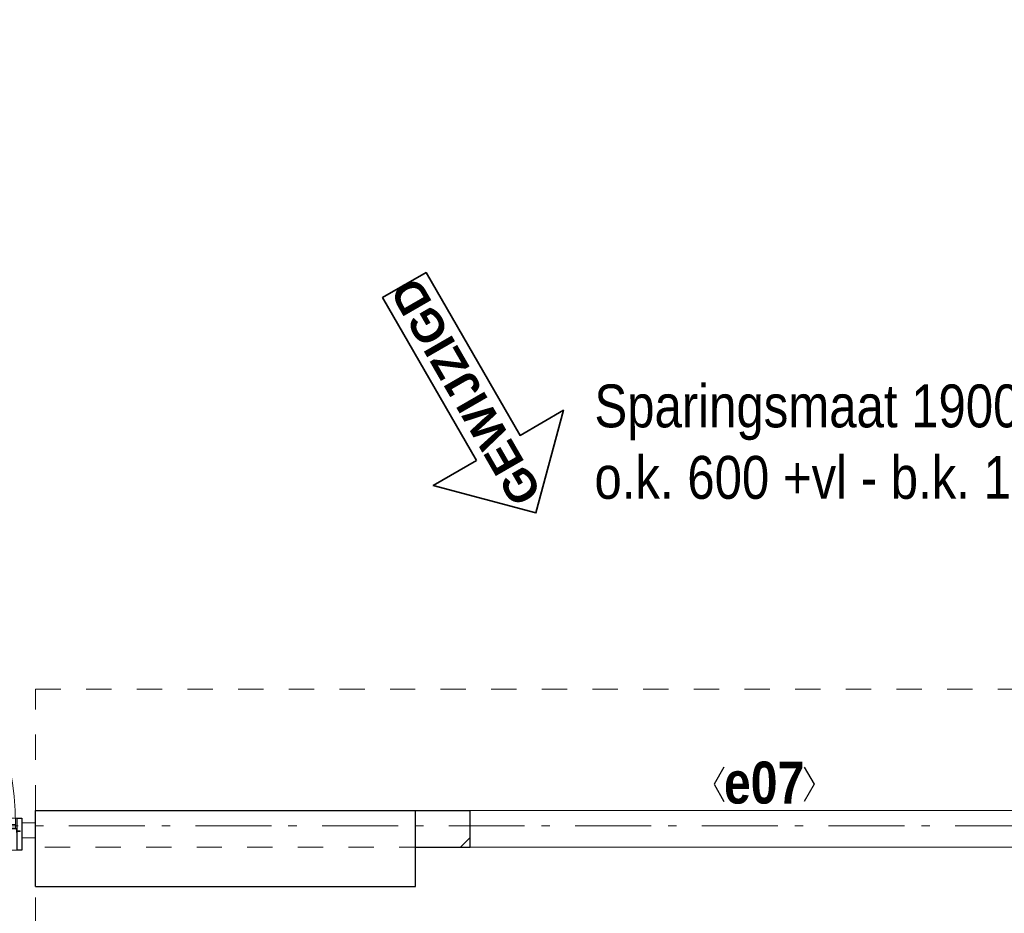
# Model space of a CAD drawing. Header units: millimetres. Extents: x 274611 to 571164, y 158736 to 298905.
# Tile 94 of 172: x 540212 to 543452, y 174444 to 177386. Entities that reach past the tile are written whole.
import ezdxf
from ezdxf.enums import TextEntityAlignment as Align

# ---------------------------------------------------------------- set-up
doc = ezdxf.new("R2010")
doc.units = ezdxf.units.MM
doc.header["$LTSCALE"] = 400
doc.header["$PDMODE"] = 1
doc.header["$PDSIZE"] = 15
for name, pattern in [('STYLE_01', [0.416641, 0.208282, -0.208359]), ('STYLE_06', [1.041641, 0.625, -0.208282, 0.069427, -0.138931]), ('STYLE_21', [0.138889, 0.069444, -0.069444])]:
    doc.linetypes.add(name, pattern=pattern)
for name, color, linetype, lineweight in [('Binnenkozijnen', 140, 'Continuous', 15), ('Kozijnmerken', 43, 'Continuous', 9), ('mat-beton (ihwg)', 5, 'Continuous', 25), ('mat-glas-hor', 5, 'Continuous', 15), ('mat-kalkzandsteen', 5, 'Continuous', 25), ('mat-naaldhout', 140, 'Continuous', 15), ('mat-scheidingswand-horizontaal', 5, 'Continuous', 25), ('mat-staal', 5, 'Continuous', 25), ('None', 7, 'Continuous', 9), ('Wijzigingspijlen', 43, 'Continuous', 9)]:
    doc.layers.add(name, color=color, linetype=linetype, lineweight=lineweight)
doc.styles.add('Abadi MT Condensed Light', font='txt', dxfattribs={"height": 176.388889})
doc.styles.add('Arial (bold)', font='arialbd.ttf', dxfattribs={"height": 132.291667})
doc.styles.add('Arial Narrow (bold)', font='ARIALNB.TTF', dxfattribs={"height": 172.861111})

# ---------------------------------------------------------------- blocks, each defined once
blk = doc.blocks.new('*X264')
at = {"layer": 'None', "lineweight": 25}
blk.add_line((967, -22.9), (967.7, -22.2), dxfattribs=at)
blk = doc.blocks.new('*X265')
at = {"layer": 'None', "lineweight": 25}
blk.add_line((967.5, -22.4), (969.6, -20.4), dxfattribs=at)
blk = doc.blocks.new('*U266')
at = {"layer": 'None', "color": 8, "lineweight": 5}
for radius in [8, 6]:
    blk.add_circle((962, 19.5), radius, dxfattribs=at)
blk = doc.blocks.new('*U267')
at = {"layer": 'None', "color": 8, "lineweight": 5}
for points in [[(957.2, 19.5), (957.2, -5.5), (920, -5.5), (920, -2.5), (954.2, -2.5), (954.2, 19.5)], [(967, 19.5), (970, 19.5), (970, -5.5), (967, -5.5)]]:
    blk.add_lwpolyline(points, close=True, dxfattribs=at)
at = {"layer": 'None', "color": 7}
blk.add_blockref('*U266', (0, 0), dxfattribs=at)
blk = doc.blocks.new('binnenzeskantschroef voor glaslat')
at = {"layer": 'None', "color": 43, "linetype": 'STYLE_21', "lineweight": 9}
for p, q in [((-1.25, 2.5), (-3.75, 0)), ((1.25, 2.5), (3.75, 0))]:
    blk.add_line(p, q, dxfattribs=at)
at = {"layer": 'None', "color": 43, "linetype": 'Continuous', "lineweight": 9}
blk.add_line((-3.75, 0), (3.75, 0), dxfattribs=at)
at = {"layer": 'None', "color": 43, "linetype": 'STYLE_21', "lineweight": 9}
blk.add_lwpolyline([(-1.25, 12.5), (-1.25, 2.5), (1.25, 2.5), (1.25, 12.5)], close=True, dxfattribs=at)
blk = doc.blocks.new('OB - deur as 2 _ A _ F (2D)')
at = {"layer": 'mat-glas-hor', "color": 140, "lineweight": 15}
blk.add_lwpolyline([(65.4, -5.5), (965, -5.5), (965, -17.5), (65.4, -17.5)], close=True, dxfattribs=at)
at = {"layer": 'mat-kalkzandsteen', "color": 43, "lineweight": 9}
for p, q in [((63, -29.1), (63, -32.5)), ((76.5, -20.5), (69.3, -20.5)), ((953.5, -20.5), (960.7, -20.5)), ((967, -29.1), (967, -32.5))]:
    blk.add_line(p, q, dxfattribs=at)
at = {"layer": 'mat-kalkzandsteen', "color": 8, "lineweight": 5}
for p, q in [((985, -10), (1002, -60)), ((985, -60), (995, -10))]:
    blk.add_line(p, q, dxfattribs=at)
for points, knots in [([(999.7, -10), (999.7, -5), (999.7, 0), (992, -2.4), (985, 0), (985, -5), (985, -10), (992.3, -10), (999.7, -10)], [0, 0, 0, 0.201598, 0.201598, 0.502704, 0.502704, 0.704302, 0.704302, 1, 1, 1]), ([(1004.1, -60), (1004.1, -65), (1004.1, -70), (994.2, -67.6), (985, -70), (985, -65), (985, -60), (994.5, -60), (1004.1, -60)], [0, 0, 0, 0.171388, 0.171388, 0.50181, 0.50181, 0.673198, 0.673198, 1, 1, 1])]:
    blk.add_open_spline(points, degree=2, knots=knots, dxfattribs=at)
at = {"layer": 'mat-naaldhout', "lineweight": 15}
blk.add_lwpolyline([(0, 0), (45, 0), (45, -50), (0, -50)], close=True, dxfattribs=at)
at = {"layer": 'mat-staal', "color": 43, "lineweight": 9}
for p, q in [((60, -22.2), (60, -32.5)), ((63, -22.2), (63, -29.5)), ((80, -17.5), (64.7, -17.5)), ((72.5, -20.5), (64.7, -20.5)), ((80, -20.5), (75.5, -20.5)), ((80, -17.5), (80, -20.5)), ((950, -17.5), (950, -20.5)), ((965.3, -17.5), (950, -17.5)), ((954.5, -20.5), (950, -20.5)), ((965.3, -20.5), (957.5, -20.5)), ((967, -29.5), (967, -22.2)), ((970, -32.5), (970, -22.2)), ((60, -32.5), (63, -32.5)), ((970, -32.5), (967, -32.5))]:
    blk.add_line(p, q, dxfattribs=at)
at = {"layer": 'mat-staal', "color": 92, "lineweight": 25}
for points in [[(60, 15), (45, 15), (45, -90), (60, -90)], [(970, 15), (985, 15), (985, -90), (970, -90)]]:
    blk.add_lwpolyline(points, close=True, dxfattribs=at)
at = {"layer": 'mat-staal', "color": 43, "lineweight": 9}
for centre, radius, start, end in [((64.9, -22.4), 4.94, 90, 180), ((64.9, -22.4), 1.94, 90, 180), ((965.1, -22.4), 4.94, 0, 90), ((965.1, -22.4), 1.94, 0, 90)]:
    blk.add_arc(centre, radius, start, end, dxfattribs=at)
at = {"layer": 'None', "color": 43, "lineweight": 9}
blk.add_line((962, 19.5), (962, 894.1), dxfattribs=at)
at = {"layer": 'None', "color": 8, "linetype": 'STYLE_01', "lineweight": 5}
for p, q in [((60, 15), (965, 15)), ((60, -90), (970, -90))]:
    blk.add_line(p, q, dxfattribs=at)
at = {"layer": 'None', "color": 8, "lineweight": 5}
blk.add_lwpolyline([(920, -17.5), (948, -17.5), (948, -22.5), (920, -22.5)], close=True, dxfattribs=at)
at = {"layer": 'None', "color": 43, "lineweight": 9}
blk.add_arc((965, -5.5), 899.6, 90.3876, 180, dxfattribs=at)
at = {"layer": 'mat-staal', "color": 43}
for name in ['*X264', '*X265']:
    blk.add_blockref(name, (0, 0), dxfattribs=at)
at = {"layer": 'None', "color": 7}
blk.add_blockref('*U267', (0, 0), dxfattribs=at)
at = {"layer": 'None', "color": 7, "xscale": -1, "rotation": 90}
blk.add_blockref('binnenzeskantschroef voor glaslat', (63, -27.5), dxfattribs=at)
at = {"layer": 'None', "color": 7, "rotation": 270}
blk.add_blockref('binnenzeskantschroef voor glaslat', (967, -27.5), dxfattribs=at)
blk = doc.blocks.new('*X1562')
at = {"layer": 'None', "lineweight": 9}
blk.add_line((33289.8, -27380), (33321.1, -27348.7), dxfattribs=at)
blk = doc.blocks.new('Kozijnmerk 50')
at = {"layer": 'Kozijnmerken', "color": 92, "linetype": 'Continuous', "lineweight": 25}
for points in [[(-132.2, 50.6), (-164.8, -5.8), (-132.2, -62.1)], [(132.2, 50.6), (164.8, -5.8), (132.2, -62.1)]]:
    blk.add_lwpolyline(points, dxfattribs=at)
at = {"layer": 'None', "color": 43, "style": 'Arial Narrow (bold)'}
blk.add_attdef('merk', text='', height=138.3, dxfattribs=at).set_placement((0, 0), align=Align.MIDDLE_CENTER)
blk = doc.blocks.new('Wijzigingspijl')
at = {"layer": 'None', "linetype": 'Continuous', "lineweight": 5}
blk.add_point((0, 0), dxfattribs=at)
at = {"layer": 'Wijzigingspijlen', "color": 1, "linetype": 'Continuous', "lineweight": 35}
blk.add_lwpolyline([(-82.5, -1485), (-247.5, -1485), (0, -1732.5), (247.5, -1485), (82.5, -1485), (82.5, -866.25), (-82.5, -866.25)], close=True, dxfattribs=at)
at = {"layer": 'Wijzigingspijlen', "color": 8, "insert": (0, -1271.25), "char_height": 105.833, "attachment_point": 5, "rotation": 90, "style": 'Arial (bold)'}
blk.add_mtext('GEWIJZIGD', dxfattribs=at)

msp = doc.modelspace()

# ---------------------------------------------------------------- linework, layer by layer
at = {"layer": 'Binnenkozijnen', "color": 140, "linetype": 'STYLE_01', "lineweight": 15}
for p, q in [((540264.18474, 175181.95664), (547544.18474, 175181.95664)), ((540264.18474, 174781.95664), (540264.18474, 175181.95664)), ((540264.18474, 174781.95664), (547544.18474, 174781.95664)), ((540264.18474, 174661.95664), (540264.18474, 174331.95664)), ((547544.18474, 174661.95664), (540264.18474, 174661.95664))]:
    msp.add_line(p, q, dxfattribs=at)
at = {"layer": 'mat-beton (ihwg)', "lineweight": 25}
for p, q in [((540264.18474, 174781.95664), (541514.18474, 174781.95664)), ((540264.18474, 174531.95664), (540264.18474, 174781.95664)), ((541514.18474, 174531.95664), (541514.18474, 174781.95664)), ((540264.18474, 174531.95664), (541514.18474, 174531.95664))]:
    msp.add_line(p, q, dxfattribs=at)
at = {"layer": 'mat-kalkzandsteen', "lineweight": 25}
for p, q in [((541514.18474, 174781.95664), (541694.18474, 174781.95664)), ((541514.18474, 174661.95664), (541514.18474, 174781.95664)), ((541694.18474, 174661.95664), (541694.18474, 174781.95664)), ((541514.18474, 174661.95664), (541694.18474, 174661.95664))]:
    msp.add_line(p, q, dxfattribs=at)
at = {"layer": 'None', "color": 43, "linetype": 'STYLE_06', "lineweight": 9}
msp.add_line((570623.12537, 174731.95664), (536903.22474, 174731.95664), dxfattribs=at)
at = {"layer": 'None', "color": 8, "lineweight": 5}
msp.add_lwpolyline([(541694.18474, 174781.95664), (543594.18474, 174781.95664), (543594.18474, 174661.95664), (541694.18474, 174661.95664)], close=True, dxfattribs=at)

# ---------------------------------------------------------------- block references
at = {"layer": 'Kozijnmerken', "color": 7}
msp.add_blockref('Kozijnmerk 50', (542661.87997, 174874.15662), dxfattribs=at).add_auto_attribs({'merk': 'e07'})
at = {"layer": 'mat-kalkzandsteen'}
msp.add_blockref('*X1562', (508373.12537, 202041.95664), dxfattribs=at)
at = {"layer": 'mat-scheidingswand-horizontaal', "color": 7, "rotation": 30.00000000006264}
msp.add_blockref('Wijzigingspijl', (541044.81561, 177262.15114), dxfattribs=at)
at = {"layer": 'None', "color": 7, "xscale": -1}
msp.add_blockref('OB - deur as 2 _ A _ F (2D)', (540264.18474, 174741.95617), dxfattribs=at)

# ---------------------------------------------------------------- texts
at = {"layer": 'None', "color": 140, "insert": (542103.51374, 176184.80386), "char_height": 141.1111111, "attachment_point": 1, "style": 'Abadi MT Condensed Light'}
msp.add_mtext('Sparingsmaat 1900 x 1100 mm\\Po.k. 600 +vl - b.k. 1700 +vl', dxfattribs=at)

doc.saveas('drawing.dxf')
